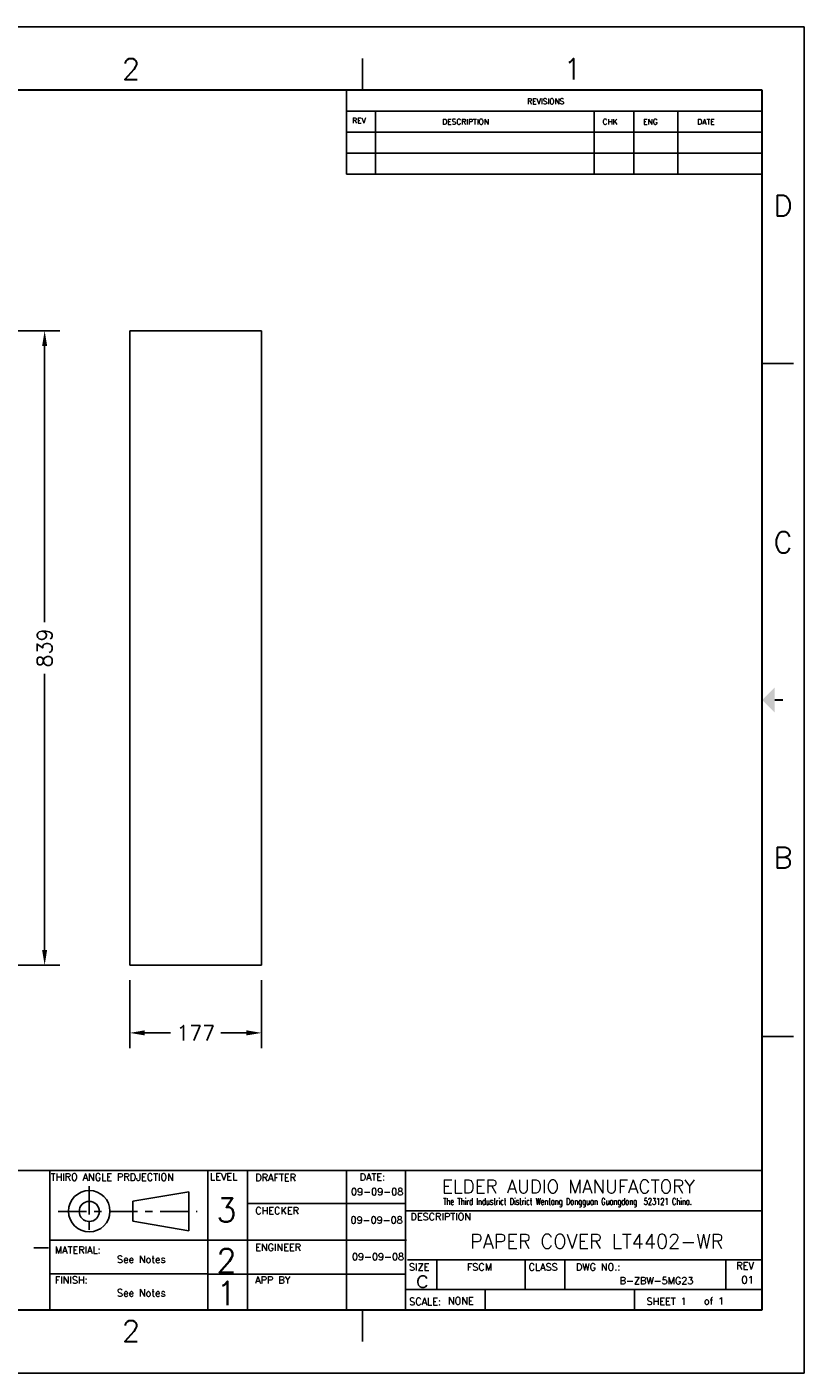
# Model space of a CAD drawing. Extents: x 116.7 to 140.3, y -98.4 to -80.6.
# Tile 2 of 2: x 130 to 140.3, y -98.4 to -80.6. Entities that reach past the tile are written whole.
import ezdxf
from ezdxf.enums import TextEntityAlignment as Align

# ---------------------------------------------------------------- set-up
doc = ezdxf.new("R2010")
doc.units = 0
doc.header["$MEASUREMENT"] = 0
doc.linetypes.add('CENTER', pattern=[0.6, 0.375, -0.075, 0.075, -0.075])
doc.layers.get('0').update_dxf_attribs({"linetype": 'CONTINUOUS'})
doc.layers.get('Defpoints').update_dxf_attribs({"linetype": 'CONTINUOUS'})
for name, color, linetype in [('5标注', 1, 'CONTINUOUS'), ('6文本', 5, 'CONTINUOUS'), ('Title Block', 7, 'CONTINUOUS')]:
    doc.layers.add(name, color=color, linetype=linetype)
doc.styles.add('Roman', font='romans.shx', dxfattribs={"bigfont": 'hztxt.shx'})
doc.styles.get("Standard").update_dxf_attribs({"font": 'romans.shx', "bigfont": 'gbcbig.shx'})
doc.dimstyles.get("Standard").update_dxf_attribs({"dimtxt": 0.2, "dimasz": 0.2, "dimexe": 0.2, "dimexo": 0.2, "dimgap": 0.09, "dimtad": 0, "dimdec": 1, "dimlfac": 100, "dimzin": 0, "dimdsep": 46, "dimtxsty": 'Standard', "dimcen": 0, "dimclrd": 5, "dimclre": 98, "dimclrt": 7, "dimadec": 1, "dimazin": 0, "dimtfac": 1, "dimtdec": 1, "dimtofl": 0, "dimtmove": 0, "dimatfit": 3, "dimfxl": 0, "dimtolj": 1, "dimtzin": 0, "dimarcsym": 0})

# ---------------------------------------------------------------- blocks, each defined once
blk = doc.blocks.new('*D15')
at = {"layer": '5标注', "color": 98, "lineweight": -2}
for p, q in [((131.336, -93.249), (131.336, -94.145)), ((133.081, -93.249), (133.081, -94.145))]:
    blk.add_line(p, q, dxfattribs=at)
at = {"layer": '5标注', "color": 5, "lineweight": -2}
for p, q in [((131.536, -93.945), (131.876, -93.945)), ((132.881, -93.945), (132.542, -93.945))]:
    blk.add_line(p, q, dxfattribs=at)
at = {"layer": '5标注', "color": 5}
for points in [[(131.536, -93.911), (131.536, -93.978), (131.336, -93.945)], [(132.881, -93.911), (132.881, -93.978), (133.081, -93.945)]]:
    blk.add_solid(points, dxfattribs=at)
at = {"layer": 'Defpoints', "color": 0}
for p in [(131.336, -93.049), (133.081, -93.049), (131.336, -93.945)]:
    blk.add_point(p, dxfattribs=at)
at = {"layer": '5标注', "color": 7, "insert": (132.209, -93.945), "char_height": 0.2, "attachment_point": 5}
blk.add_mtext('\\A1;177', dxfattribs=at)
blk = doc.blocks.new('*D16')
at = {"layer": '5标注', "color": 98, "lineweight": -2}
for p, q in [((128.703, -84.657), (130.411, -84.657)), ((128.703, -93.049), (130.411, -93.049))]:
    blk.add_line(p, q, dxfattribs=at)
at = {"layer": '5标注', "color": 5, "lineweight": -2}
for p, q in [((130.211, -84.857), (130.211, -88.51)), ((130.211, -92.849), (130.211, -89.195))]:
    blk.add_line(p, q, dxfattribs=at)
at = {"layer": '5标注', "color": 5}
for points in [[(130.178, -84.857), (130.244, -84.857), (130.211, -84.657)], [(130.178, -92.849), (130.244, -92.849), (130.211, -93.049)]]:
    blk.add_solid(points, dxfattribs=at)
at = {"layer": 'Defpoints', "color": 0}
for p in [(128.503, -84.657), (130.211, -84.657), (128.503, -93.049)]:
    blk.add_point(p, dxfattribs=at)
at = {"layer": '5标注', "color": 7, "insert": (130.211, -88.853), "char_height": 0.2, "attachment_point": 5, "rotation": 90}
blk.add_mtext('\\A1;839', dxfattribs=at)

msp = doc.modelspace()

# ---------------------------------------------------------------- linework, layer by layer
for p, q in [((133.0813, -84.6565), (131.3363, -84.6565)), ((131.3363, -93.0485), (131.3363, -84.6565)), ((133.0813, -84.6565), (133.0813, -93.0485)), ((133.0813, -93.0485), (131.3363, -93.0485)), ((128.5763, -95.7662), (139.7004, -95.7662)), ((130.2782, -95.7662), (130.2782, -97.6103)), ((132.3719, -95.7662), (132.3719, -97.5985)), ((132.8924, -95.778), (132.8924, -97.6103)), ((134.2054, -95.778), (134.2054, -97.6103)), ((134.9861, -95.778), (134.9861, -97.6103)), ((132.9042, -96.2036), (134.9861, -96.2036)), ((134.998, -96.2982), (139.7004, -96.2982)), ((130.2782, -96.6883), (134.998, -96.6883)), ((135.0098, -96.9483), (139.7004, -96.9483)), ((135.3974, -96.9481), (135.3974, -97.3355)), ((136.5654, -96.9583), (136.5654, -97.3355)), ((137.0908, -96.9532), (137.0908, -97.3355)), ((139.2209, -96.9532), (139.2209, -97.3406)), ((130.2782, -97.132), (132.3719, -97.132)), ((132.3719, -97.1375), (134.9743, -97.1375)), ((134.998, -97.3384), (139.7004, -97.3384)), ((136.0401, -97.3355), (136.0401, -97.6057))]:
    msp.add_line(p, q)
at = {"linetype": 'CENTER'}
for p, q in [((130.8014, -95.9741), (130.8014, -96.6313)), ((130.3895, -96.3065), (132.2292, -96.3065))]:
    msp.add_line(p, q, dxfattribs=at)
at = {"linetype": 'Continuous'}
for p, q in [((131.3797, -96.171), (132.1166, -96.0457)), ((132.1166, -96.0457), (132.1166, -96.5622)), ((131.3797, -96.4369), (131.3797, -96.171)), ((132.1166, -96.5622), (131.3797, -96.4344))]:
    msp.add_line(p, q, dxfattribs=at)
for centre, radius in [((130.8014, -96.304), 0.2738), ((130.8014, -96.3065), 0.1331)]:
    msp.add_circle(centre, radius, dxfattribs=at)
at = {"layer": 'Title Block'}
for p, q in [((140.2568, -80.6378), (116.8849, -80.6378)), ((140.2568, -98.445), (140.2568, -80.6378)), ((134.4139, -81.4726), (134.4139, -81.0552)), ((134.2021, -81.4726), (134.2021, -82.5855)), ((134.2021, -81.7508), (139.7004, -81.7508)), ((134.5873, -82.5855), (134.5873, -81.7508)), ((137.4787, -82.5855), (137.4787, -81.7508)), ((138.0052, -82.5855), (138.0052, -81.7508)), ((138.5874, -82.5855), (138.5874, -81.7508)), ((134.2021, -82.029), (139.7004, -82.029)), ((134.2021, -82.3073), (139.7004, -82.3073)), ((134.2021, -82.5855), (139.7004, -82.5855)), ((139.7004, -85.0896), (140.1177, -85.0896)), ((139.7004, -93.9932), (140.1177, -93.9932)), ((130.0678, -96.7861), (130.2631, -96.7861)), ((138.0152, -97.6103), (138.0152, -97.3384)), ((134.4139, -98.0277), (134.4139, -97.6103)), ((116.8849, -98.445), (140.2568, -98.445))]:
    msp.add_line(p, q, dxfattribs=at)
at = {"layer": 'Title Block', "lineweight": 30}
for p, q in [((139.7004, -81.4726), (117.4414, -81.4726)), ((139.7004, -97.6103), (139.7004, -81.4726)), ((117.4414, -97.6103), (139.7004, -97.6103))]:
    msp.add_line(p, q, dxfattribs=at)
at = {"layer": 'Title Block', "const_width": 0.0223}
msp.add_lwpolyline([(139.9786, -89.5414), (139.8673, -89.5414)], dxfattribs=at)
at = {"layer": 'Title Block'}
msp.add_solid([(139.8673, -89.7084), (139.8673, -89.3745), (139.7004, -89.5414)], dxfattribs=at)

# ---------------------------------------------------------------- texts
at = {"layer": '6文本', "style": 'Roman'}
for s, p in [('2', (131.3533, -81.1943)), ('1', (137.1962, -81.1943)), ('D', (139.9786, -83.0029)), ('C', (139.9786, -87.4546)), ('B', (139.9786, -91.6282)), ('2', (131.3533, -97.8885))]:
    msp.add_text(s, height=0.2782, dxfattribs=at).set_placement(p, align=Align.MIDDLE_CENTER)
for s, height, p in [('REVISIONS', 0.07234, (136.5955, -81.659)), ('REV', 0.07234, (134.2793, -81.913)), ('DESCRIPTION', 0.072342, (135.4713, -81.9285)), ('CHK', 0.07234, (137.5912, -81.9285)), ('ENG', 0.07234, (138.1285, -81.9285)), ('DATE', 0.07234, (138.8449, -81.9285))]:
    msp.add_text(s, height=height, dxfattribs=at).set_placement(p)
at = {"layer": '6文本'}
for s, height, p in [('LEVEL', 0.09382, (132.3985, -95.8942)), ('THIRO ANGLE PRDJECTION', 0.093817, (130.2916, -95.8999)), ('DRAFTER', 0.09382, (132.997, -95.9049)), ('DATE:', 0.09382, (134.378, -95.8992)), ('ELDER AUDIO MANUFACTORY', 0.177293, (135.4671, -96.0661)), ('3', 0.3127, (132.4827, -96.4456)), ('09-09-08', 0.09382, (134.264, -96.0936)), ('CHECKER', 0.09382, (132.997, -96.3426)), ('DESCRIPTION', 0.093817, (135.0502, -96.4233)), ('09-09-08', 0.09382, (134.2567, -96.4676)), ('MATERIAL:', 0.09382, (130.3459, -96.8643)), ('2', 0.3127, (132.4827, -97.1129)), ('ENGINEER', 0.09382, (132.997, -96.8296)), ('09-09-08', 0.09382, (134.275, -96.953)), ('See Notes', 0.09382, (131.169, -96.9868)), ('SIZE', 0.09382, (135.031, -97.0892)), ('FSCM', 0.09382, (135.7961, -97.0892)), ('CLASS', 0.09382, (136.6116, -97.0892)), ('DWG NO.:', 0.09382, (137.2385, -97.0901)), ('REV', 0.09382, (139.3596, -97.073)), ('FINISH:', 0.09382, (130.3459, -97.2622)), ('APP BY', 0.09382, (132.997, -97.2602)), ('c', 0.2345, (135.1181, -97.3147)), ('B-ZBW-5MG23 ', 0.093817, (137.8168, -97.2701)), ('See Notes', 0.09382, (131.169, -97.4306)), ('1', 0.3127, (132.4827, -97.5462)), ('SCALE:', 0.09382, (135.0328, -97.5453)), ('NONE', 0.09382, (135.545, -97.5365)), ('SHEET 1', 0.09382, (138.1723, -97.542)), ('of 1', 0.09382, (138.931, -97.5383))]:
    msp.add_text(s, height=height, dxfattribs=at).set_placement(p)
at = {"layer": '6文本', "width": 0.65}
msp.add_text('The Third Industrict District Wentang Dongguan Guangdong  523121 China.', height=0.088646, dxfattribs=at).set_placement((135.4825, -96.2191))
at = {"layer": '6文本', "color": 0, "linetype": 'Continuous', "oblique": 0.00002}
msp.add_text('01', height=0.09956, dxfattribs=at).set_placement((139.4251, -97.2616))
at = {"layer": '6文本', "insert": (135.8375, -96.6087), "char_height": 0.187635, "attachment_point": 1}
msp.add_mtext('PAPER COVER LT4402-WR', dxfattribs=at)

# ---------------------------------------------------------------- dimensions: what is measured, and where the dimension line sits
at = {"layer": '5标注', "color": 2}
for base, p1, p2, angle, text, picture, middle in [((130.2109, -84.6565), (128.5029, -93.0485), (128.5029, -84.6565), 90, '839', '*D16', (130.2109, -88.8525)), ((131.3363, -93.9448), (133.0813, -93.0485), (131.3363, -93.0485), 180, '177', '*D15', (132.2088, -93.9448))]:
    dim = msp.add_linear_dim(base=base, p1=p1, p2=p2, angle=angle, text=text, dimstyle='Standard', override={"dimscale": 1}, dxfattribs=at)
    dim.commit()
    dim.dimension.update_dxf_attribs({"geometry": picture, "text_midpoint": middle})

doc.saveas('drawing.dxf')
